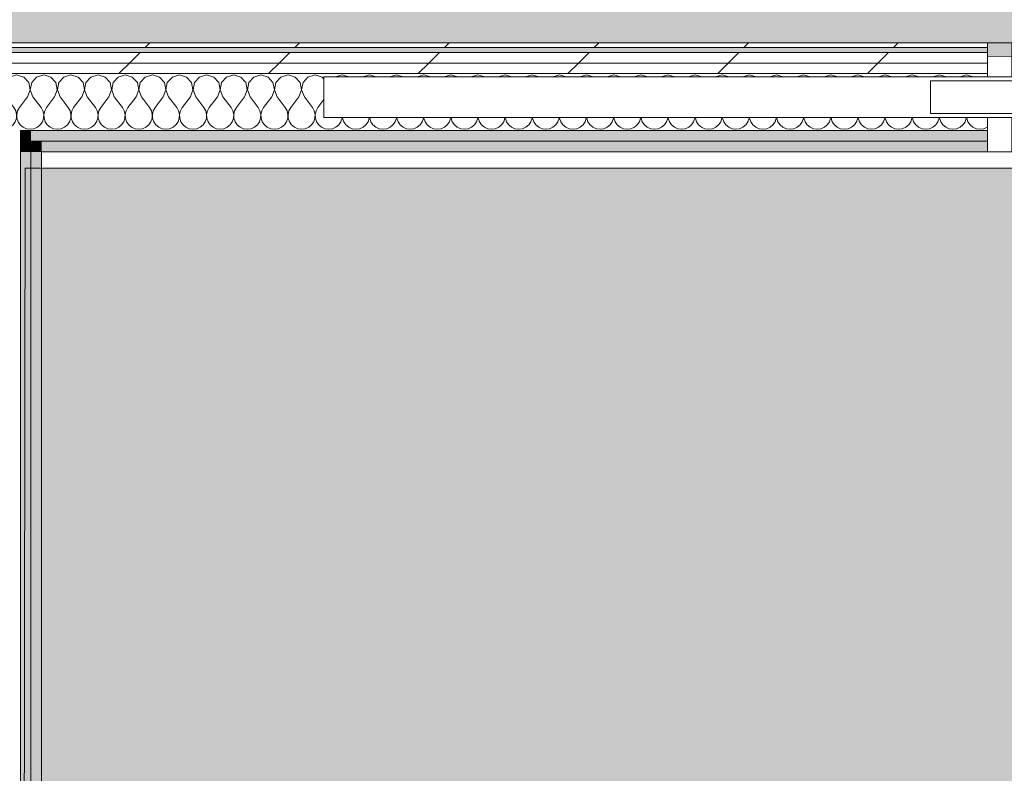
# Model space of a CAD drawing. Header units: millimetres. Extents: x -30280 to 19093, y -19284 to 4746.
# Tile 169 of 256: x -6113 to -4904, y -14572 to -13646. Entities that reach past the tile are written whole.
import ezdxf

# ---------------------------------------------------------------- set-up
doc = ezdxf.new("R2010")
doc.units = ezdxf.units.MM
doc.header["$MEASUREMENT"] = 0
doc.linetypes.add('Wipeout_Contour', pattern=[1000, 0, -1000])
for name, color, linetype in [('Nuevo_07_CR_Cel Ras pladur', 7, 'Continuous'), ('Nuevo_08_E_Envans secs', 7, 'Continuous'), ('Nuevo_Puertas Archicad', 7, 'Continuous')]:
    doc.layers.add(name, color=color, linetype=linetype)
for name, color, linetype, lineweight, true_color in [('Nuevo_07_CR_Cel Ras pladur_Pluma_Nº__102', 7, 'Continuous', 5, 0xcccccc), ('Nuevo_08_E_Envans secs_Pluma_Nº__102', 7, 'Continuous', 5, 0xcccccc), ('Nuevo_08_E_Envans secs_Pluma_Nº__171', 171, 'Continuous', 13, 0xaaaaff), ('Nuevo_08_E_Envans secs_Pluma_Nº__177', 7, 'Continuous', 15, 0xf7e046), ('Nuevo_08_E_Envans secs_Pluma_Nº__79', 7, 'Continuous', 5, 0xaaffd5), ('Nuevo_Puertas Archicad_Pluma_Nº__3', 7, 'Continuous', 5, 0xa4a4a4)]:
    doc.layers.add(name, color=color, linetype=linetype, lineweight=lineweight, true_color=true_color)
doc.layers.add('Nuevo_08_E_Envans secs_Pluma_Nº__1', color=7, linetype='Continuous', lineweight=5)
doc.layers.add('Nuevo_Puertas Archicad_Pluma_Nº__1', color=7, linetype='Continuous', lineweight=5)
pattern_1 = [(45, (0, 0), (-183.8478, 183.8478), [195, -65]), (45, (7e-14, 183.85), (-183.8478, 183.8478), [195, -65])]

# ---------------------------------------------------------------- blocks, each defined once
blk = doc.blocks.new('Forjado_1_1', base_point=(-28050.8, 1700.9))
at = {"layer": 'Nuevo_07_CR_Cel Ras pladur_Pluma_Nº__102', "linetype": 'Continuous', "lineweight": 0, "true_color": 0x333333}
h = blk.add_hatch(color=250, dxfattribs=at)
h.paths.add_polyline_path([(-28050.8, 1700.9), (-1702.1, 1700.9), (-1556.1, 1700.9), (-1556.1, -1704), (-1619.1, -1704), (-1619.1, -6940.7), (-1544.1, -6940.7), (-1544.1, -7505.7), (-1616.3, -7505.7), (-1616, -11924), (-1552.9, -11924), (-1552.9, -12504), (-2036.1, -12504), (-2036.1, -12340.7), (-6985.4, -12340.7), (-6985.4, -12549.3), (-7491.4, -12549.3), (-7491.4, -12393.7), (-10655.9, -12393.7), (-10657.1, -13685.1), (-1603.6, -13694.6), (-1609.2, -16938), (375.9, -16938), (375.9, -16739), (1128.9, -16739), (1128.9, -17067), (2622.9, -17067), (5778.9, -17067), (5778.9, -16739), (6378.9, -16739), (6378.9, -12489), (5778.9, -12489), (5763.9, -12070), (3832.9, -12070), (2768.9, -12070), (2768.9, -12619.1), (2622.9, -12619.1), (2622.9, -12070), (843.9, -12070), (843.9, -12504), (363.9, -12504), (363.9, -11924), (6641.9, -11924), (6627.9, -9204), (6003.9, -9207.4), (6010.9, -7490.7), (5790.9, -7490.7), (5790.9, -6940.7), (6010.9, -6940.7), (6010.9, -1710.7), (5770.9, -1710.7), (5770.9, 3861.7), (-28038.8, 3861.7)])
h.paths.add_polyline_path([(7.4, -9099.1), (-1192.6, -9099.1), (-1192.6, 1700.9), (7.4, 1700.9)], flags=0)
h.paths.add_polyline_path([(-1181.1, -11348.2), (-1181.1, -9848.2), (5718.9, -9848.2), (5718.9, -11348.2)], flags=0)
h.paths.add_polyline_path([(38, -16371.5), (-1162, -16371.5), (-1162, -12771.5), (38, -12771.5)], flags=0)
h.paths.add_polyline_path([(2309.4, -16371.5), (1109.4, -16371.5), (1109.4, -12771.5), (2309.4, -12771.5)], flags=0)
h.paths.add_polyline_path([(2226.8, -8799.1), (2226.8, 1400.9), (3726.8, 1400.9), (3726.8, -8799.1)], flags=0)
h.paths.add_polyline_path([(3832.9, -12471.5), (5032.9, -12471.5), (5032.9, -16671.5), (3832.9, -16671.5)], flags=0)
at = {"layer": 'Nuevo_07_CR_Cel Ras pladur_Pluma_Nº__102', "color": 254, "linetype": 'Continuous', "lineweight": 5, "true_color": 0xcccccc, "flags": 128}
blk.add_lwpolyline([(1128.9, -16739), (375.9, -16739), (375.9, -16938), (-1609.2, -16938), (-1603.6, -13694.6), (-10657.1, -13685.1), (-10655.9, -12393.7), (-7491.4, -12393.7), (-7491.4, -12549.3), (-6985.4, -12549.3), (-6985.4, -12340.7), (-2036.1, -12340.7), (-2036.1, -12504), (-1552.9, -12504), (-1552.9, -11924), (-1616, -11924), (-1616.3, -7505.7)], dxfattribs=at)
blk = doc.blocks.new('Forjado_9_1', base_point=(-6108.3, -15314.2))
at = {"layer": 'Nuevo_07_CR_Cel Ras pladur_Pluma_Nº__102', "linetype": 'Continuous', "lineweight": 0, "true_color": 0x333333}
blk.add_hatch(color=250, dxfattribs=at).paths.add_polyline_path([(-6108.3, -15314.2), (-3936.1, -15314.2), (-3936.1, -13828.6), (-6106.1, -13828.6)])
at = {"layer": 'Nuevo_07_CR_Cel Ras pladur_Pluma_Nº__102', "color": 254, "linetype": 'Continuous', "lineweight": 5, "true_color": 0xcccccc, "flags": 128}
blk.add_lwpolyline([(-6108.3, -15314.2), (-3936.1, -15314.2), (-3936.1, -13828.6), (-6106.1, -13828.6)], close=True, dxfattribs=at)
blk = doc.blocks.new('*X531')
at = {"layer": 'Nuevo_08_E_Envans secs_Pluma_Nº__102', "color": 254, "linetype": 'Continuous', "lineweight": 5, "true_color": 0xcccccc}
for p, q in [((-6083.3, -13714.2), (-6092.1, -13716.7)), ((-6074.6, -13716.7), (-6083.3, -13714.2)), ((-6050, -13714.2), (-6058.8, -13716.7)), ((-6041.2, -13716.7), (-6050, -13714.2)), ((-6016.7, -13714.2), (-6025.4, -13716.7)), ((-6007.9, -13716.7), (-6016.7, -13714.2)), ((-5983.3, -13714.2), (-5992.1, -13716.7)), ((-5974.6, -13716.7), (-5983.3, -13714.2)), ((-5950, -13714.2), (-5958.8, -13716.7)), ((-5941.2, -13716.7), (-5950, -13714.2)), ((-5916.7, -13714.2), (-5925.4, -13716.7)), ((-5907.9, -13716.7), (-5916.7, -13714.2)), ((-5883.3, -13714.2), (-5892.1, -13716.7)), ((-5874.6, -13716.7), (-5883.3, -13714.2)), ((-5850, -13714.2), (-5858.8, -13716.7)), ((-5841.2, -13716.7), (-5850, -13714.2)), ((-5816.7, -13714.2), (-5825.4, -13716.7)), ((-5807.9, -13716.7), (-5816.7, -13714.2)), ((-5783.3, -13714.2), (-5792.1, -13716.7)), ((-5774.6, -13716.7), (-5783.3, -13714.2)), ((-5750, -13714.2), (-5758.8, -13716.7)), ((-5741.2, -13716.7), (-5750, -13714.2)), ((-5716.7, -13714.2), (-5724.9, -13716.6)), ((-5708.5, -13716.6), (-5716.7, -13714.2)), ((-5683.3, -13714.2), (-5691.5, -13716.6)), ((-5675.1, -13716.6), (-5683.3, -13714.2)), ((-5650, -13714.2), (-5658.2, -13716.6)), ((-5641.8, -13716.6), (-5650, -13714.2)), ((-5616.7, -13714.2), (-5624.9, -13716.6)), ((-5608.5, -13716.6), (-5616.7, -13714.2)), ((-5583.3, -13714.2), (-5591.5, -13716.6)), ((-5575.1, -13716.6), (-5583.3, -13714.2)), ((-5550, -13714.2), (-5558.2, -13716.6)), ((-5541.8, -13716.6), (-5550, -13714.2)), ((-5516.7, -13714.2), (-5524.9, -13716.6)), ((-5508.5, -13716.6), (-5516.7, -13714.2)), ((-5483.3, -13714.2), (-5491.5, -13716.6)), ((-5475.1, -13716.6), (-5483.3, -13714.2)), ((-5450, -13714.2), (-5458.2, -13716.6)), ((-5441.8, -13716.6), (-5450, -13714.2)), ((-5416.7, -13714.2), (-5424.9, -13716.6)), ((-5408.5, -13716.6), (-5416.7, -13714.2)), ((-5383.3, -13714.2), (-5391.5, -13716.6)), ((-5375.1, -13716.6), (-5383.3, -13714.2)), ((-5350, -13714.2), (-5358.2, -13716.6)), ((-5341.8, -13716.6), (-5350, -13714.2)), ((-5316.7, -13714.2), (-5324.9, -13716.6)), ((-5308.5, -13716.6), (-5316.7, -13714.2)), ((-5283.3, -13714.2), (-5291.5, -13716.6)), ((-5275.1, -13716.6), (-5283.3, -13714.2)), ((-5250, -13714.2), (-5258.2, -13716.6)), ((-5241.8, -13716.6), (-5250, -13714.2)), ((-5216.7, -13714.2), (-5224.9, -13716.6)), ((-5208.5, -13716.6), (-5216.7, -13714.2)), ((-5183.3, -13714.2), (-5191.5, -13716.6)), ((-5175.1, -13716.6), (-5183.3, -13714.2)), ((-5150, -13714.2), (-5158.2, -13716.6)), ((-5141.8, -13716.6), (-5150, -13714.2)), ((-5116.7, -13714.2), (-5124.9, -13716.6)), ((-5108.5, -13716.6), (-5116.7, -13714.2)), ((-5083.3, -13714.2), (-5091.5, -13716.6)), ((-5075.1, -13716.6), (-5083.3, -13714.2)), ((-5050, -13714.2), (-5058.2, -13716.6)), ((-5041.8, -13716.6), (-5050, -13714.2)), ((-5016.7, -13714.2), (-5024.9, -13716.6)), ((-5008.5, -13716.6), (-5016.7, -13714.2)), ((-4983.3, -13714.2), (-4991.5, -13716.6)), ((-4975.1, -13716.6), (-4983.3, -13714.2)), ((-4950, -13714.2), (-4958.2, -13716.6)), ((-4941.8, -13716.6), (-4950, -13714.2)), ((-6107.9, -13716.7), (-6112.1, -13715.5)), ((-6101.8, -13723.4), (-6107.9, -13716.7)), ((-6100.1, -13732.4), (-6101.8, -13723.4)), ((-6098.2, -13723.4), (-6099.9, -13732.4)), ((-6092.1, -13716.7), (-6098.2, -13723.4)), ((-6068.4, -13723.4), (-6074.6, -13716.7)), ((-6066.7, -13732.4), (-6068.4, -13723.4)), ((-6064.9, -13723.4), (-6066.6, -13732.4)), ((-6058.8, -13716.7), (-6064.9, -13723.4)), ((-6035.1, -13723.4), (-6041.2, -13716.7)), ((-6033.4, -13732.4), (-6035.1, -13723.4)), ((-6031.6, -13723.4), (-6033.3, -13732.4)), ((-6025.4, -13716.7), (-6031.6, -13723.4)), ((-6001.8, -13723.4), (-6007.9, -13716.7)), ((-6000.1, -13732.4), (-6001.8, -13723.4)), ((-5998.2, -13723.4), (-5999.9, -13732.4)), ((-5992.1, -13716.7), (-5998.2, -13723.4)), ((-5968.4, -13723.4), (-5974.6, -13716.7)), ((-5966.7, -13732.4), (-5968.4, -13723.4)), ((-5964.9, -13723.4), (-5966.6, -13732.4)), ((-5958.8, -13716.7), (-5964.9, -13723.4)), ((-5935.1, -13723.4), (-5941.2, -13716.7)), ((-5933.4, -13732.4), (-5935.1, -13723.4)), ((-5931.6, -13723.4), (-5933.3, -13732.4)), ((-5925.4, -13716.7), (-5931.6, -13723.4)), ((-5901.8, -13723.4), (-5907.9, -13716.7)), ((-5900.1, -13732.4), (-5901.8, -13723.4)), ((-5898.2, -13723.4), (-5899.9, -13732.4)), ((-5892.1, -13716.7), (-5898.2, -13723.4)), ((-5868.4, -13723.4), (-5874.6, -13716.7)), ((-5866.7, -13732.4), (-5868.4, -13723.4)), ((-5864.9, -13723.4), (-5866.6, -13732.4)), ((-5858.8, -13716.7), (-5864.9, -13723.4)), ((-5835.1, -13723.4), (-5841.2, -13716.7)), ((-5833.4, -13732.4), (-5835.1, -13723.4)), ((-5831.6, -13723.4), (-5833.3, -13732.4)), ((-5825.4, -13716.7), (-5831.6, -13723.4)), ((-5801.8, -13723.4), (-5807.9, -13716.7)), ((-5800.1, -13732.4), (-5801.8, -13723.4)), ((-5798.2, -13723.4), (-5799.9, -13732.4)), ((-5792.1, -13716.7), (-5798.2, -13723.4)), ((-5768.4, -13723.4), (-5774.6, -13716.7)), ((-5766.7, -13732.4), (-5768.4, -13723.4)), ((-5764.9, -13723.4), (-5766.6, -13732.4)), ((-5758.8, -13716.7), (-5764.9, -13723.4)), ((-5739.3, -13718.8), (-5741.2, -13716.7)), ((-4924.3, -13716.4), (-4924.9, -13716.6)), ((-6103.3, -13740.9), (-6100.1, -13732.4)), ((-6099.9, -13732.4), (-6096.7, -13740.9)), ((-6070, -13740.9), (-6066.7, -13732.4)), ((-6066.6, -13732.4), (-6063.3, -13740.9)), ((-6036.7, -13740.9), (-6033.4, -13732.4)), ((-6033.3, -13732.4), (-6030, -13740.9)), ((-6003.3, -13740.9), (-6000.1, -13732.4)), ((-5999.9, -13732.4), (-5996.7, -13740.9)), ((-5970, -13740.9), (-5966.7, -13732.4)), ((-5966.6, -13732.4), (-5963.3, -13740.9)), ((-5936.7, -13740.9), (-5933.4, -13732.4)), ((-5933.3, -13732.4), (-5930, -13740.9)), ((-5903.3, -13740.9), (-5900.1, -13732.4)), ((-5899.9, -13732.4), (-5896.7, -13740.9)), ((-5870, -13740.9), (-5866.7, -13732.4)), ((-5866.6, -13732.4), (-5863.3, -13740.9)), ((-5836.7, -13740.9), (-5833.4, -13732.4)), ((-5833.3, -13732.4), (-5830, -13740.9)), ((-5803.3, -13740.9), (-5800.1, -13732.4)), ((-5799.9, -13732.4), (-5796.7, -13740.9)), ((-5770, -13740.9), (-5766.7, -13732.4)), ((-5766.6, -13732.4), (-5763.3, -13740.9)), ((-6103.3, -13740.9), (-6112.1, -13752.6)), ((-6096.7, -13740.9), (-6086.7, -13754.2)), ((-6070, -13740.9), (-6080, -13754.2)), ((-6063.3, -13740.9), (-6053.3, -13754.2)), ((-6036.7, -13740.9), (-6046.7, -13754.2)), ((-6030, -13740.9), (-6020, -13754.2)), ((-6003.3, -13740.9), (-6013.3, -13754.2)), ((-5996.7, -13740.9), (-5986.7, -13754.2)), ((-5970, -13740.9), (-5980, -13754.2)), ((-5963.3, -13740.9), (-5953.3, -13754.2)), ((-5936.7, -13740.9), (-5946.7, -13754.2)), ((-5930, -13740.9), (-5920, -13754.2)), ((-5903.3, -13740.9), (-5913.3, -13754.2)), ((-5896.7, -13740.9), (-5886.7, -13754.2)), ((-5870, -13740.9), (-5880, -13754.2)), ((-5863.3, -13740.9), (-5853.3, -13754.2)), ((-5836.7, -13740.9), (-5846.7, -13754.2)), ((-5830, -13740.9), (-5820, -13754.2)), ((-5803.3, -13740.9), (-5813.3, -13754.2)), ((-5796.7, -13740.9), (-5786.7, -13754.2)), ((-5770, -13740.9), (-5780, -13754.2)), ((-5763.3, -13740.9), (-5753.3, -13754.2)), ((-5739.3, -13744.5), (-5746.7, -13754.2)), ((-6084.4, -13758.3), (-6086.7, -13754.2)), ((-6083.4, -13762.7), (-6084.4, -13758.3)), ((-6082.2, -13758.3), (-6083.3, -13762.7)), ((-6080, -13754.2), (-6082.2, -13758.3)), ((-6051.1, -13758.3), (-6053.3, -13754.2)), ((-6050.1, -13762.7), (-6051.1, -13758.3)), ((-6048.9, -13758.3), (-6049.9, -13762.7)), ((-6046.7, -13754.2), (-6048.9, -13758.3)), ((-6017.8, -13758.3), (-6020, -13754.2)), ((-6016.7, -13762.7), (-6017.8, -13758.3)), ((-6015.6, -13758.3), (-6016.6, -13762.7)), ((-6013.3, -13754.2), (-6015.6, -13758.3)), ((-5984.4, -13758.3), (-5986.7, -13754.2)), ((-5983.4, -13762.7), (-5984.4, -13758.3)), ((-5982.2, -13758.3), (-5983.3, -13762.7)), ((-5980, -13754.2), (-5982.2, -13758.3)), ((-5951.1, -13758.3), (-5953.3, -13754.2)), ((-5950.1, -13762.7), (-5951.1, -13758.3)), ((-5948.9, -13758.3), (-5949.9, -13762.7)), ((-5946.7, -13754.2), (-5948.9, -13758.3)), ((-5917.8, -13758.3), (-5920, -13754.2)), ((-5916.7, -13762.7), (-5917.8, -13758.3)), ((-5915.6, -13758.3), (-5916.6, -13762.7)), ((-5913.3, -13754.2), (-5915.6, -13758.3)), ((-5884.4, -13758.3), (-5886.7, -13754.2)), ((-5883.4, -13762.7), (-5884.4, -13758.3)), ((-5882.2, -13758.3), (-5883.3, -13762.7)), ((-5880, -13754.2), (-5882.2, -13758.3)), ((-5851.1, -13758.3), (-5853.3, -13754.2)), ((-5850.1, -13762.7), (-5851.1, -13758.3)), ((-5848.9, -13758.3), (-5849.9, -13762.7)), ((-5846.7, -13754.2), (-5848.9, -13758.3)), ((-5817.8, -13758.3), (-5820, -13754.2)), ((-5816.7, -13762.7), (-5817.8, -13758.3)), ((-5815.6, -13758.3), (-5816.6, -13762.7)), ((-5813.3, -13754.2), (-5815.6, -13758.3)), ((-5784.4, -13758.3), (-5786.7, -13754.2)), ((-5783.4, -13762.7), (-5784.4, -13758.3)), ((-5782.2, -13758.3), (-5783.3, -13762.7)), ((-5780, -13754.2), (-5782.2, -13758.3)), ((-5751.1, -13758.3), (-5753.3, -13754.2)), ((-5750.1, -13762.7), (-5751.1, -13758.3)), ((-5748.9, -13758.3), (-5749.9, -13762.7)), ((-5746.7, -13754.2), (-5748.9, -13758.3)), ((-6087.7, -13775.5), (-6085.1, -13771.7)), ((-6085.1, -13771.7), (-6083.6, -13767.3)), ((-6083.6, -13767.3), (-6083.4, -13762.7)), ((-6083.3, -13762.7), (-6083, -13767.3)), ((-6083, -13767.3), (-6081.6, -13771.7)), ((-6081.6, -13771.7), (-6079, -13775.5)), ((-6054.4, -13775.5), (-6051.8, -13771.7)), ((-6051.8, -13771.7), (-6050.3, -13767.3)), ((-6050.3, -13767.3), (-6050.1, -13762.7)), ((-6049.9, -13762.7), (-6049.7, -13767.3)), ((-6049.7, -13767.3), (-6048.2, -13771.7)), ((-6048.2, -13771.7), (-6045.6, -13775.5)), ((-6021, -13775.5), (-6018.4, -13771.7)), ((-6018.4, -13771.7), (-6017, -13767.3)), ((-6017, -13767.3), (-6016.7, -13762.7)), ((-6016.6, -13762.7), (-6016.4, -13767.3)), ((-6016.4, -13767.3), (-6014.9, -13771.7)), ((-6014.9, -13771.7), (-6012.3, -13775.5)), ((-5987.7, -13775.5), (-5985.1, -13771.7)), ((-5985.1, -13771.7), (-5983.6, -13767.3)), ((-5983.6, -13767.3), (-5983.4, -13762.7)), ((-5983.3, -13762.7), (-5983, -13767.3)), ((-5983, -13767.3), (-5981.6, -13771.7)), ((-5981.6, -13771.7), (-5979, -13775.5)), ((-5954.4, -13775.5), (-5951.8, -13771.7)), ((-5951.8, -13771.7), (-5950.3, -13767.3)), ((-5950.3, -13767.3), (-5950.1, -13762.7)), ((-5949.9, -13762.7), (-5949.7, -13767.3)), ((-5949.7, -13767.3), (-5948.2, -13771.7)), ((-5948.2, -13771.7), (-5945.6, -13775.5)), ((-5921, -13775.5), (-5918.4, -13771.7)), ((-5918.4, -13771.7), (-5917, -13767.3)), ((-5917, -13767.3), (-5916.7, -13762.7)), ((-5916.6, -13762.7), (-5916.4, -13767.3)), ((-5916.4, -13767.3), (-5914.9, -13771.7)), ((-5914.9, -13771.7), (-5912.3, -13775.5)), ((-5887.7, -13775.5), (-5885.1, -13771.7)), ((-5885.1, -13771.7), (-5883.6, -13767.3)), ((-5883.6, -13767.3), (-5883.4, -13762.7)), ((-5883.3, -13762.7), (-5883, -13767.3)), ((-5883, -13767.3), (-5881.6, -13771.7)), ((-5881.6, -13771.7), (-5879, -13775.5)), ((-5854.4, -13775.5), (-5851.8, -13771.7)), ((-5851.8, -13771.7), (-5850.3, -13767.3)), ((-5850.3, -13767.3), (-5850.1, -13762.7)), ((-5849.9, -13762.7), (-5849.7, -13767.3)), ((-5849.7, -13767.3), (-5848.2, -13771.7)), ((-5848.2, -13771.7), (-5845.6, -13775.5)), ((-5821, -13775.5), (-5818.4, -13771.7)), ((-5818.4, -13771.7), (-5817, -13767.3)), ((-5817, -13767.3), (-5816.7, -13762.7)), ((-5816.6, -13762.7), (-5816.4, -13767.3)), ((-5816.4, -13767.3), (-5814.9, -13771.7)), ((-5814.9, -13771.7), (-5812.3, -13775.5)), ((-5787.7, -13775.5), (-5785.1, -13771.7)), ((-5785.1, -13771.7), (-5783.6, -13767.3)), ((-5783.6, -13767.3), (-5783.4, -13762.7)), ((-5783.3, -13762.7), (-5783, -13767.3)), ((-5783, -13767.3), (-5781.6, -13771.7)), ((-5781.6, -13771.7), (-5779, -13775.5)), ((-5754.4, -13775.5), (-5751.8, -13771.7)), ((-5751.8, -13771.7), (-5750.3, -13767.3)), ((-5750.3, -13767.3), (-5750.1, -13762.7)), ((-5749.9, -13762.7), (-5749.7, -13767.3)), ((-5749.7, -13767.3), (-5748.2, -13771.7)), ((-5748.2, -13771.7), (-5745.6, -13775.5)), ((-5721, -13775.5), (-5718.4, -13771.7)), ((-5718.4, -13771.7), (-5717, -13767.3)), ((-5717, -13767.3), (-5716.9, -13766.6)), ((-5716.4, -13766.6), (-5716.4, -13767.3)), ((-5716.4, -13767.3), (-5714.9, -13771.7)), ((-5714.9, -13771.7), (-5712.3, -13775.5)), ((-5687.7, -13775.5), (-5685.1, -13771.7)), ((-5685.1, -13771.7), (-5683.6, -13767.3)), ((-5683.6, -13767.3), (-5683.6, -13766.6)), ((-5683.1, -13766.6), (-5683, -13767.3)), ((-5683, -13767.3), (-5681.6, -13771.7)), ((-5681.6, -13771.7), (-5679, -13775.5)), ((-5654.4, -13775.5), (-5651.8, -13771.7)), ((-5651.8, -13771.7), (-5650.3, -13767.3)), ((-5650.3, -13767.3), (-5650.3, -13766.6)), ((-5649.7, -13766.6), (-5649.7, -13767.3)), ((-5649.7, -13767.3), (-5648.2, -13771.7)), ((-5648.2, -13771.7), (-5645.6, -13775.5)), ((-5621, -13775.5), (-5618.4, -13771.7)), ((-5618.4, -13771.7), (-5617, -13767.3)), ((-5617, -13767.3), (-5616.9, -13766.6)), ((-5616.4, -13766.6), (-5616.4, -13767.3)), ((-5616.4, -13767.3), (-5614.9, -13771.7)), ((-5614.9, -13771.7), (-5612.3, -13775.5)), ((-5587.7, -13775.5), (-5585.1, -13771.7)), ((-5585.1, -13771.7), (-5583.6, -13767.3)), ((-5583.6, -13767.3), (-5583.6, -13766.6)), ((-5583.1, -13766.6), (-5583, -13767.3)), ((-5583, -13767.3), (-5581.6, -13771.7)), ((-5581.6, -13771.7), (-5579, -13775.5)), ((-5554.4, -13775.5), (-5551.8, -13771.7)), ((-5551.8, -13771.7), (-5550.3, -13767.3)), ((-5550.3, -13767.3), (-5550.3, -13766.6)), ((-5549.7, -13766.6), (-5549.7, -13767.3)), ((-5549.7, -13767.3), (-5548.2, -13771.7)), ((-5548.2, -13771.7), (-5545.6, -13775.5)), ((-5521, -13775.5), (-5518.4, -13771.7)), ((-5518.4, -13771.7), (-5517, -13767.3)), ((-5517, -13767.3), (-5516.9, -13766.6)), ((-5516.4, -13766.6), (-5516.4, -13767.3)), ((-5516.4, -13767.3), (-5514.9, -13771.7)), ((-5514.9, -13771.7), (-5512.3, -13775.5)), ((-5487.7, -13775.5), (-5485.1, -13771.7)), ((-5485.1, -13771.7), (-5483.6, -13767.3)), ((-5483.6, -13767.3), (-5483.6, -13766.6)), ((-5483.1, -13766.6), (-5483, -13767.3)), ((-5483, -13767.3), (-5481.6, -13771.7)), ((-5481.6, -13771.7), (-5479, -13775.5)), ((-5454.4, -13775.5), (-5451.8, -13771.7)), ((-5451.8, -13771.7), (-5450.3, -13767.3)), ((-5450.3, -13767.3), (-5450.3, -13766.6)), ((-5449.7, -13766.6), (-5449.7, -13767.3)), ((-5449.7, -13767.3), (-5448.2, -13771.7)), ((-5448.2, -13771.7), (-5445.6, -13775.5)), ((-5421, -13775.5), (-5418.4, -13771.7)), ((-5418.4, -13771.7), (-5417, -13767.3)), ((-5417, -13767.3), (-5416.9, -13766.6)), ((-5416.4, -13766.6), (-5416.4, -13767.3)), ((-5416.4, -13767.3), (-5414.9, -13771.7)), ((-5414.9, -13771.7), (-5412.3, -13775.5)), ((-5387.7, -13775.5), (-5385.1, -13771.7)), ((-5385.1, -13771.7), (-5383.6, -13767.3)), ((-5383.6, -13767.3), (-5383.6, -13766.6)), ((-5383.1, -13766.6), (-5383, -13767.3)), ((-5383, -13767.3), (-5381.6, -13771.7)), ((-5381.6, -13771.7), (-5379, -13775.5)), ((-5354.4, -13775.5), (-5351.8, -13771.7)), ((-5351.8, -13771.7), (-5350.3, -13767.3)), ((-5350.3, -13767.3), (-5350.3, -13766.6)), ((-5349.7, -13766.6), (-5349.7, -13767.3)), ((-5349.7, -13767.3), (-5348.2, -13771.7)), ((-5348.2, -13771.7), (-5345.6, -13775.5)), ((-5321, -13775.5), (-5318.4, -13771.7)), ((-5318.4, -13771.7), (-5317, -13767.3)), ((-5317, -13767.3), (-5316.9, -13766.6)), ((-5316.4, -13766.6), (-5316.4, -13767.3)), ((-5316.4, -13767.3), (-5314.9, -13771.7)), ((-5314.9, -13771.7), (-5312.3, -13775.5)), ((-5287.7, -13775.5), (-5285.1, -13771.7)), ((-5285.1, -13771.7), (-5283.6, -13767.3)), ((-5283.6, -13767.3), (-5283.6, -13766.6)), ((-5283.1, -13766.6), (-5283, -13767.3)), ((-5283, -13767.3), (-5281.6, -13771.7)), ((-5281.6, -13771.7), (-5279, -13775.5)), ((-5254.4, -13775.5), (-5251.8, -13771.7)), ((-5251.8, -13771.7), (-5250.3, -13767.3)), ((-5250.3, -13767.3), (-5250.3, -13766.6)), ((-5249.7, -13766.6), (-5249.7, -13767.3)), ((-5249.7, -13767.3), (-5248.2, -13771.7)), ((-5248.2, -13771.7), (-5245.6, -13775.5)), ((-5221, -13775.5), (-5218.4, -13771.7)), ((-5218.4, -13771.7), (-5217, -13767.3)), ((-5217, -13767.3), (-5216.9, -13766.6)), ((-5216.4, -13766.6), (-5216.4, -13767.3)), ((-5216.4, -13767.3), (-5214.9, -13771.7)), ((-5214.9, -13771.7), (-5212.3, -13775.5)), ((-5187.7, -13775.5), (-5185.1, -13771.7)), ((-5185.1, -13771.7), (-5183.6, -13767.3)), ((-5183.6, -13767.3), (-5183.6, -13766.6)), ((-5183.1, -13766.6), (-5183, -13767.3)), ((-5183, -13767.3), (-5181.6, -13771.7)), ((-5181.6, -13771.7), (-5179, -13775.5)), ((-5154.4, -13775.5), (-5151.8, -13771.7)), ((-5151.8, -13771.7), (-5150.3, -13767.3)), ((-5150.3, -13767.3), (-5150.3, -13766.6)), ((-5149.7, -13766.6), (-5149.7, -13767.3)), ((-5149.7, -13767.3), (-5148.2, -13771.7)), ((-5148.2, -13771.7), (-5145.6, -13775.5)), ((-5121, -13775.5), (-5118.4, -13771.7)), ((-5118.4, -13771.7), (-5117, -13767.3)), ((-5117, -13767.3), (-5116.9, -13766.6)), ((-5116.4, -13766.6), (-5116.4, -13767.3)), ((-5116.4, -13767.3), (-5114.9, -13771.7)), ((-5114.9, -13771.7), (-5112.3, -13775.5)), ((-5087.7, -13775.5), (-5085.1, -13771.7)), ((-5085.1, -13771.7), (-5083.6, -13767.3)), ((-5083.6, -13767.3), (-5083.6, -13766.6)), ((-5083.1, -13766.6), (-5083, -13767.3)), ((-5083, -13767.3), (-5081.6, -13771.7)), ((-5081.6, -13771.7), (-5079, -13775.5)), ((-5054.4, -13775.5), (-5051.8, -13771.7)), ((-5051.8, -13771.7), (-5050.3, -13767.3)), ((-5050.3, -13767.3), (-5050.3, -13766.6)), ((-5049.7, -13766.6), (-5049.7, -13767.3)), ((-5049.7, -13767.3), (-5048.2, -13771.7)), ((-5048.2, -13771.7), (-5045.6, -13775.5)), ((-5021, -13775.5), (-5018.4, -13771.7)), ((-5018.4, -13771.7), (-5017, -13767.3)), ((-5017, -13767.3), (-5016.9, -13766.6)), ((-5016.4, -13766.6), (-5016.4, -13767.3)), ((-5016.4, -13767.3), (-5014.9, -13771.7)), ((-5014.9, -13771.7), (-5012.3, -13775.5)), ((-4987.7, -13775.5), (-4985.1, -13771.7)), ((-4985.1, -13771.7), (-4983.6, -13767.3)), ((-4983.6, -13767.3), (-4983.6, -13766.6)), ((-4983.1, -13766.6), (-4983, -13767.3)), ((-4983, -13767.3), (-4981.6, -13771.7)), ((-4981.6, -13771.7), (-4979, -13775.5)), ((-4954.4, -13775.5), (-4951.8, -13771.7)), ((-4951.8, -13771.7), (-4950.3, -13767.3)), ((-4950.3, -13767.3), (-4950.3, -13766.6)), ((-4949.7, -13766.6), (-4949.7, -13767.3)), ((-4949.7, -13767.3), (-4948.2, -13771.7)), ((-4948.2, -13771.7), (-4945.6, -13775.5)), ((-6112.1, -13775.7), (-6108.8, -13778.4)), ((-6108.8, -13778.4), (-6104.6, -13780.3)), ((-6104.6, -13780.3), (-6100, -13780.9)), ((-6100, -13780.9), (-6095.4, -13780.3)), ((-6095.4, -13780.3), (-6091.2, -13778.4)), ((-6091.2, -13778.4), (-6087.7, -13775.5)), ((-6079, -13775.5), (-6075.4, -13778.4)), ((-6075.4, -13778.4), (-6071.2, -13780.3)), ((-6071.2, -13780.3), (-6066.7, -13780.9)), ((-6066.7, -13780.9), (-6062.1, -13780.3)), ((-6062.1, -13780.3), (-6057.9, -13778.4)), ((-6057.9, -13778.4), (-6054.4, -13775.5)), ((-6045.6, -13775.5), (-6042.1, -13778.4)), ((-6042.1, -13778.4), (-6037.9, -13780.3)), ((-6037.9, -13780.3), (-6033.3, -13780.9)), ((-6033.3, -13780.9), (-6028.8, -13780.3)), ((-6028.8, -13780.3), (-6024.6, -13778.4)), ((-6024.6, -13778.4), (-6021, -13775.5)), ((-6012.3, -13775.5), (-6008.8, -13778.4)), ((-6008.8, -13778.4), (-6004.6, -13780.3)), ((-6004.6, -13780.3), (-6000, -13780.9)), ((-6000, -13780.9), (-5995.4, -13780.3)), ((-5995.4, -13780.3), (-5991.2, -13778.4)), ((-5991.2, -13778.4), (-5987.7, -13775.5)), ((-5979, -13775.5), (-5975.4, -13778.4)), ((-5975.4, -13778.4), (-5971.2, -13780.3)), ((-5971.2, -13780.3), (-5966.7, -13780.9)), ((-5966.7, -13780.9), (-5962.1, -13780.3)), ((-5962.1, -13780.3), (-5957.9, -13778.4)), ((-5957.9, -13778.4), (-5954.4, -13775.5)), ((-5945.6, -13775.5), (-5942.1, -13778.4)), ((-5942.1, -13778.4), (-5937.9, -13780.3)), ((-5937.9, -13780.3), (-5933.3, -13780.9)), ((-5933.3, -13780.9), (-5928.8, -13780.3)), ((-5928.8, -13780.3), (-5924.6, -13778.4)), ((-5924.6, -13778.4), (-5921, -13775.5)), ((-5912.3, -13775.5), (-5908.8, -13778.4)), ((-5908.8, -13778.4), (-5904.6, -13780.3)), ((-5904.6, -13780.3), (-5900, -13780.9)), ((-5900, -13780.9), (-5895.4, -13780.3)), ((-5895.4, -13780.3), (-5891.2, -13778.4)), ((-5891.2, -13778.4), (-5887.7, -13775.5)), ((-5879, -13775.5), (-5875.4, -13778.4)), ((-5875.4, -13778.4), (-5871.2, -13780.3)), ((-5871.2, -13780.3), (-5866.7, -13780.9)), ((-5866.7, -13780.9), (-5862.1, -13780.3)), ((-5862.1, -13780.3), (-5857.9, -13778.4)), ((-5857.9, -13778.4), (-5854.4, -13775.5)), ((-5845.6, -13775.5), (-5842.1, -13778.4)), ((-5842.1, -13778.4), (-5837.9, -13780.3)), ((-5837.9, -13780.3), (-5833.3, -13780.9)), ((-5833.3, -13780.9), (-5828.8, -13780.3)), ((-5828.8, -13780.3), (-5824.6, -13778.4)), ((-5824.6, -13778.4), (-5821, -13775.5)), ((-5812.3, -13775.5), (-5808.8, -13778.4)), ((-5808.8, -13778.4), (-5804.6, -13780.3)), ((-5804.6, -13780.3), (-5800, -13780.9)), ((-5800, -13780.9), (-5795.4, -13780.3)), ((-5795.4, -13780.3), (-5791.2, -13778.4)), ((-5791.2, -13778.4), (-5787.7, -13775.5)), ((-5779, -13775.5), (-5775.4, -13778.4)), ((-5775.4, -13778.4), (-5771.2, -13780.3)), ((-5771.2, -13780.3), (-5766.7, -13780.9)), ((-5766.7, -13780.9), (-5762.1, -13780.3)), ((-5762.1, -13780.3), (-5757.9, -13778.4)), ((-5757.9, -13778.4), (-5754.4, -13775.5)), ((-5745.6, -13775.5), (-5742.1, -13778.4)), ((-5742.1, -13778.4), (-5737.9, -13780.3)), ((-5737.9, -13780.3), (-5733.3, -13780.9)), ((-5733.3, -13780.9), (-5728.8, -13780.3)), ((-5728.8, -13780.3), (-5724.6, -13778.4)), ((-5724.6, -13778.4), (-5721, -13775.5)), ((-5712.3, -13775.5), (-5708.8, -13778.4)), ((-5708.8, -13778.4), (-5704.6, -13780.3)), ((-5704.6, -13780.3), (-5700, -13780.9)), ((-5700, -13780.9), (-5695.4, -13780.3)), ((-5695.4, -13780.3), (-5691.2, -13778.4)), ((-5691.2, -13778.4), (-5687.7, -13775.5)), ((-5679, -13775.5), (-5675.4, -13778.4)), ((-5675.4, -13778.4), (-5671.2, -13780.3)), ((-5671.2, -13780.3), (-5666.7, -13780.9)), ((-5666.7, -13780.9), (-5662.1, -13780.3)), ((-5662.1, -13780.3), (-5657.9, -13778.4)), ((-5657.9, -13778.4), (-5654.4, -13775.5)), ((-5645.6, -13775.5), (-5642.1, -13778.4)), ((-5642.1, -13778.4), (-5637.9, -13780.3)), ((-5637.9, -13780.3), (-5633.3, -13780.9)), ((-5633.3, -13780.9), (-5628.8, -13780.3)), ((-5628.8, -13780.3), (-5624.6, -13778.4)), ((-5624.6, -13778.4), (-5621, -13775.5)), ((-5612.3, -13775.5), (-5608.8, -13778.4)), ((-5608.8, -13778.4), (-5604.6, -13780.3)), ((-5604.6, -13780.3), (-5600, -13780.9)), ((-5600, -13780.9), (-5595.4, -13780.3)), ((-5595.4, -13780.3), (-5591.2, -13778.4)), ((-5591.2, -13778.4), (-5587.7, -13775.5)), ((-5579, -13775.5), (-5575.4, -13778.4)), ((-5575.4, -13778.4), (-5571.2, -13780.3)), ((-5571.2, -13780.3), (-5566.7, -13780.9)), ((-5566.7, -13780.9), (-5562.1, -13780.3)), ((-5562.1, -13780.3), (-5557.9, -13778.4)), ((-5557.9, -13778.4), (-5554.4, -13775.5)), ((-5545.6, -13775.5), (-5542.1, -13778.4)), ((-5542.1, -13778.4), (-5537.9, -13780.3)), ((-5537.9, -13780.3), (-5533.3, -13780.9)), ((-5533.3, -13780.9), (-5528.8, -13780.3)), ((-5528.8, -13780.3), (-5524.6, -13778.4)), ((-5524.6, -13778.4), (-5521, -13775.5)), ((-5512.3, -13775.5), (-5508.8, -13778.4)), ((-5508.8, -13778.4), (-5504.6, -13780.3)), ((-5504.6, -13780.3), (-5500, -13780.9)), ((-5500, -13780.9), (-5495.4, -13780.3)), ((-5495.4, -13780.3), (-5491.2, -13778.4)), ((-5491.2, -13778.4), (-5487.7, -13775.5)), ((-5479, -13775.5), (-5475.4, -13778.4)), ((-5475.4, -13778.4), (-5471.2, -13780.3)), ((-5471.2, -13780.3), (-5466.7, -13780.9)), ((-5466.7, -13780.9), (-5462.1, -13780.3)), ((-5462.1, -13780.3), (-5457.9, -13778.4)), ((-5457.9, -13778.4), (-5454.4, -13775.5)), ((-5445.6, -13775.5), (-5442.1, -13778.4)), ((-5442.1, -13778.4), (-5437.9, -13780.3)), ((-5437.9, -13780.3), (-5433.3, -13780.9)), ((-5433.3, -13780.9), (-5428.8, -13780.3)), ((-5428.8, -13780.3), (-5424.6, -13778.4)), ((-5424.6, -13778.4), (-5421, -13775.5)), ((-5412.3, -13775.5), (-5408.8, -13778.4)), ((-5408.8, -13778.4), (-5404.6, -13780.3)), ((-5404.6, -13780.3), (-5400, -13780.9)), ((-5400, -13780.9), (-5395.4, -13780.3)), ((-5395.4, -13780.3), (-5391.2, -13778.4)), ((-5391.2, -13778.4), (-5387.7, -13775.5)), ((-5379, -13775.5), (-5375.4, -13778.4)), ((-5375.4, -13778.4), (-5371.2, -13780.3)), ((-5371.2, -13780.3), (-5366.7, -13780.9)), ((-5366.7, -13780.9), (-5362.1, -13780.3)), ((-5362.1, -13780.3), (-5357.9, -13778.4)), ((-5357.9, -13778.4), (-5354.4, -13775.5)), ((-5345.6, -13775.5), (-5342.1, -13778.4)), ((-5342.1, -13778.4), (-5337.9, -13780.3)), ((-5337.9, -13780.3), (-5333.3, -13780.9)), ((-5333.3, -13780.9), (-5328.8, -13780.3)), ((-5328.8, -13780.3), (-5324.6, -13778.4)), ((-5324.6, -13778.4), (-5321, -13775.5)), ((-5312.3, -13775.5), (-5308.8, -13778.4)), ((-5308.8, -13778.4), (-5304.6, -13780.3)), ((-5304.6, -13780.3), (-5300, -13780.9)), ((-5300, -13780.9), (-5295.4, -13780.3)), ((-5295.4, -13780.3), (-5291.2, -13778.4)), ((-5291.2, -13778.4), (-5287.7, -13775.5)), ((-5279, -13775.5), (-5275.4, -13778.4)), ((-5275.4, -13778.4), (-5271.2, -13780.3)), ((-5271.2, -13780.3), (-5266.7, -13780.9)), ((-5266.7, -13780.9), (-5262.1, -13780.3)), ((-5262.1, -13780.3), (-5257.9, -13778.4)), ((-5257.9, -13778.4), (-5254.4, -13775.5)), ((-5245.6, -13775.5), (-5242.1, -13778.4)), ((-5242.1, -13778.4), (-5237.9, -13780.3)), ((-5237.9, -13780.3), (-5233.3, -13780.9)), ((-5233.3, -13780.9), (-5228.8, -13780.3)), ((-5228.8, -13780.3), (-5224.6, -13778.4)), ((-5224.6, -13778.4), (-5221, -13775.5)), ((-5212.3, -13775.5), (-5208.8, -13778.4)), ((-5208.8, -13778.4), (-5204.6, -13780.3)), ((-5204.6, -13780.3), (-5200, -13780.9)), ((-5200, -13780.9), (-5195.4, -13780.3)), ((-5195.4, -13780.3), (-5191.2, -13778.4)), ((-5191.2, -13778.4), (-5187.7, -13775.5)), ((-5179, -13775.5), (-5175.4, -13778.4)), ((-5175.4, -13778.4), (-5171.2, -13780.3)), ((-5171.2, -13780.3), (-5166.7, -13780.9)), ((-5166.7, -13780.9), (-5162.1, -13780.3)), ((-5162.1, -13780.3), (-5157.9, -13778.4)), ((-5157.9, -13778.4), (-5154.4, -13775.5)), ((-5145.6, -13775.5), (-5142.1, -13778.4)), ((-5142.1, -13778.4), (-5137.9, -13780.3)), ((-5137.9, -13780.3), (-5133.3, -13780.9)), ((-5133.3, -13780.9), (-5128.8, -13780.3)), ((-5128.8, -13780.3), (-5124.6, -13778.4)), ((-5124.6, -13778.4), (-5121, -13775.5)), ((-5112.3, -13775.5), (-5108.8, -13778.4)), ((-5108.8, -13778.4), (-5104.6, -13780.3)), ((-5104.6, -13780.3), (-5100, -13780.9)), ((-5100, -13780.9), (-5095.4, -13780.3)), ((-5095.4, -13780.3), (-5091.2, -13778.4)), ((-5091.2, -13778.4), (-5087.7, -13775.5)), ((-5079, -13775.5), (-5075.4, -13778.4)), ((-5075.4, -13778.4), (-5071.2, -13780.3)), ((-5071.2, -13780.3), (-5066.7, -13780.9)), ((-5066.7, -13780.9), (-5062.1, -13780.3)), ((-5062.1, -13780.3), (-5057.9, -13778.4)), ((-5057.9, -13778.4), (-5054.4, -13775.5)), ((-5045.6, -13775.5), (-5042.1, -13778.4)), ((-5042.1, -13778.4), (-5037.9, -13780.3)), ((-5037.9, -13780.3), (-5033.3, -13780.9)), ((-5033.3, -13780.9), (-5028.8, -13780.3)), ((-5028.8, -13780.3), (-5024.6, -13778.4)), ((-5024.6, -13778.4), (-5021, -13775.5)), ((-5012.3, -13775.5), (-5008.8, -13778.4)), ((-5008.8, -13778.4), (-5004.6, -13780.3)), ((-5004.6, -13780.3), (-5000, -13780.9)), ((-5000, -13780.9), (-4995.4, -13780.3)), ((-4995.4, -13780.3), (-4991.2, -13778.4)), ((-4991.2, -13778.4), (-4987.7, -13775.5)), ((-4979, -13775.5), (-4975.4, -13778.4)), ((-4975.4, -13778.4), (-4971.2, -13780.3)), ((-4971.2, -13780.3), (-4966.7, -13780.9)), ((-4966.7, -13780.9), (-4962.1, -13780.3)), ((-4962.1, -13780.3), (-4957.9, -13778.4)), ((-4957.9, -13778.4), (-4954.4, -13775.5)), ((-4945.6, -13775.5), (-4942.1, -13778.4)), ((-4942.1, -13778.4), (-4937.9, -13780.3)), ((-4937.9, -13780.3), (-4933.3, -13780.9)), ((-4933.3, -13780.9), (-4928.8, -13780.3)), ((-4928.8, -13780.3), (-4924.6, -13778.4)), ((-4924.6, -13778.4), (-4924.3, -13778.2))]:
    blk.add_line(p, q, dxfattribs=at)
blk = doc.blocks.new('*X533')
at = {"layer": 'Nuevo_08_E_Envans secs_Pluma_Nº__102', "color": 254, "linetype": 'Continuous', "lineweight": 5, "true_color": 0xcccccc}
for p, q in [((-6150, -13714.2), (-6158.8, -13716.7)), ((-6141.2, -13716.7), (-6150, -13714.2)), ((-6116.7, -13714.2), (-6125.4, -13716.7)), ((-6112.1, -13715.5), (-6116.7, -13714.2)), ((-6174.6, -13716.7), (-6182.1, -13714.6)), ((-6168.4, -13723.4), (-6174.6, -13716.7)), ((-6166.7, -13732.4), (-6168.4, -13723.4)), ((-6164.9, -13723.4), (-6166.6, -13732.4)), ((-6158.8, -13716.7), (-6164.9, -13723.4)), ((-6135.1, -13723.4), (-6141.2, -13716.7)), ((-6133.4, -13732.4), (-6135.1, -13723.4)), ((-6131.6, -13723.4), (-6133.3, -13732.4)), ((-6125.4, -13716.7), (-6131.6, -13723.4)), ((-6170, -13740.9), (-6166.7, -13732.4)), ((-6166.6, -13732.4), (-6163.3, -13740.9)), ((-6136.7, -13740.9), (-6133.4, -13732.4)), ((-6133.3, -13732.4), (-6130, -13740.9)), ((-6170, -13740.9), (-6180, -13754.2)), ((-6163.3, -13740.9), (-6153.3, -13754.2)), ((-6136.7, -13740.9), (-6146.7, -13754.2)), ((-6130, -13740.9), (-6120, -13754.2)), ((-6180, -13754.2), (-6182.1, -13758)), ((-6151.1, -13758.3), (-6153.3, -13754.2)), ((-6150.1, -13762.7), (-6151.1, -13758.3)), ((-6148.9, -13758.3), (-6149.9, -13762.7)), ((-6146.7, -13754.2), (-6148.9, -13758.3)), ((-6117.8, -13758.3), (-6120, -13754.2)), ((-6116.7, -13762.7), (-6117.8, -13758.3)), ((-6115.6, -13758.3), (-6116.6, -13762.7)), ((-6113.3, -13754.2), (-6115.6, -13758.3)), ((-6112.1, -13752.6), (-6113.3, -13754.2)), ((-6182.1, -13770.2), (-6181.6, -13771.7)), ((-6181.6, -13771.7), (-6179, -13775.5)), ((-6154.4, -13775.5), (-6151.8, -13771.7)), ((-6151.8, -13771.7), (-6150.3, -13767.3)), ((-6150.3, -13767.3), (-6150.1, -13762.7)), ((-6149.9, -13762.7), (-6149.7, -13767.3)), ((-6149.7, -13767.3), (-6148.2, -13771.7)), ((-6148.2, -13771.7), (-6145.6, -13775.5)), ((-6121, -13775.5), (-6118.4, -13771.7)), ((-6118.4, -13771.7), (-6117, -13767.3)), ((-6117, -13767.3), (-6116.7, -13762.7)), ((-6116.6, -13762.7), (-6116.4, -13767.3)), ((-6116.4, -13767.3), (-6114.9, -13771.7)), ((-6114.9, -13771.7), (-6112.3, -13775.5)), ((-6179, -13775.5), (-6175.4, -13778.4)), ((-6175.4, -13778.4), (-6171.2, -13780.3)), ((-6171.2, -13780.3), (-6166.7, -13780.9)), ((-6166.7, -13780.9), (-6162.1, -13780.3)), ((-6162.1, -13780.3), (-6157.9, -13778.4)), ((-6157.9, -13778.4), (-6154.4, -13775.5)), ((-6145.6, -13775.5), (-6142.1, -13778.4)), ((-6142.1, -13778.4), (-6137.9, -13780.3)), ((-6137.9, -13780.3), (-6133.3, -13780.9)), ((-6133.3, -13780.9), (-6128.8, -13780.3)), ((-6128.8, -13780.3), (-6124.6, -13778.4)), ((-6124.6, -13778.4), (-6121, -13775.5)), ((-6112.3, -13775.5), (-6112.1, -13775.7))]:
    blk.add_line(p, q, dxfattribs=at)
blk = doc.blocks.new('Puerta Corredera Empotrada 27_4')
at = {"layer": 'Nuevo_Puertas Archicad', "linetype": 'Continuous', "lineweight": 0, "true_color": 0xffffff}
h = blk.add_hatch(dxfattribs=at)
h.set_pattern_fill('Hormigón_en_Masa_0001', style=0, pattern_type=2)
h.set_pattern_definition([(0, (0, 0), (0, 779.4), [48.75, -401.25]), (0, (225, 389.7), (0, 779.4), [48.75, -401.25]), (60, (0, 0), (-675, 389.7), [48.75, -401.25]), (60, (450, 0), (-675, 389.7), [48.75, -401.25]), (120, (48.75, 0), (675, 389.7), [48.75, -401.25]), (120, (498.75, 0), (675, 389.7), [48.75, -401.25]), (0, (0, 75), (0, 150), [0, -150, 0, -225]), (45, (75, 75), (-106.066, 106.066), [0, -112.5, 0, -187.5])])
h.paths.add_polyline_path([(-320, -47), (-320, -87), (520, -87), (520, -47)])
at = {"layer": 'Nuevo_Puertas Archicad_Pluma_Nº__1', "color": 7, "linetype": 'Continuous', "lineweight": 5}
for p, q in [((-420, 0), (-450, 0)), ((-450, 0), (-450, -134)), ((-450, -13), (-450, 0)), ((-450, -13), (-450, 0)), ((-420, -134), (-420, 0)), ((450, 0), (420, 0)), ((420, 0), (420, -42)), ((450, -42), (450, 0)), ((450, -13), (450, 0)), ((450, -13), (450, 0)), ((-450, -26), (-450, -13)), ((-450, -26), (-450, -13)), ((450, -26), (450, -13)), ((450, -26), (450, -13)), ((-450, -96), (-450, -26)), ((-450, -96), (-450, -26)), ((450, -42), (450, -26)), ((450, -42), (450, -26)), ((-320, -47), (520, -47)), ((-320, -87), (-320, -47)), ((420, -42), (450, -42)), ((520, -47), (520, -87)), ((-450, -109), (-450, -96)), ((-450, -109), (-450, -96)), ((520, -87), (-320, -87)), ((450, -92), (420, -92)), ((420, -92), (420, -134)), ((450, -134), (450, -92)), ((450, -96), (450, -92)), ((450, -96), (450, -92)), ((450, -109), (450, -96)), ((450, -109), (450, -96)), ((-450, -122), (-450, -109)), ((-450, -122), (-450, -109)), ((450, -122), (450, -109)), ((450, -122), (450, -109)), ((-450, -128), (-450, -122)), ((-450, -128), (-450, -122)), ((-450, -134), (-450, -128)), ((-450, -134), (-450, -128)), ((450, -128), (450, -122)), ((450, -128), (450, -122)), ((450, -134), (450, -128)), ((450, -134), (450, -128)), ((-450, -134), (-420, -134)), ((420, -134), (450, -134))]:
    blk.add_line(p, q, dxfattribs=at)
at = {"layer": 'Nuevo_Puertas Archicad_Pluma_Nº__3', "color": 253, "linetype": 'Continuous', "lineweight": 5, "true_color": 0xa4a4a4}
for p, q in [((300, 120), (250, 170)), ((100, 120), (300, 120)), ((300, 120), (250, 70))]:
    blk.add_line(p, q, dxfattribs=at)
blk = doc.blocks.new('Muro_76_1', base_point=(-1687, -13808.6))
at = {"layer": 'Nuevo_08_E_Envans secs_Pluma_Nº__79', "linetype": 'Continuous', "lineweight": 5, "true_color": 0xaaffd5}
for points in [[(-6112.1, -13795.6), (-6099.1, -13795.6), (-6099.1, -13782.6), (-6112.1, -13782.6)], [(-6099.1, -13795.6), (-4924.3, -13795.6), (-4924.3, -13782.6), (-6099.1, -13782.6)], [(-6099.1, -13808.6), (-6086.1, -13808.6), (-6086.1, -13795.6), (-6099.1, -13795.6)], [(-4924.3, -13795.6), (-6086.1, -13795.6), (-6086.1, -13808.6), (-4924.3, -13808.6)]]:
    blk.add_hatch(color=121, dxfattribs=at).paths.add_polyline_path(points)
at = {"layer": 'Nuevo_08_E_Envans secs_Pluma_Nº__1', "color": 7, "linetype": 'Continuous', "lineweight": 5}
for p, q in [((-4924.3, -13766.6), (-5739.3, -13766.6)), ((-4924.3, -13766.6), (-4924.3, -13782.6)), ((-6099.1, -13782.6), (-6112.1, -13782.6)), ((-6112.1, -13795.6), (-6112.1, -13782.6)), ((-4924.3, -13782.6), (-6099.1, -13782.6)), ((-4924.3, -13782.6), (-4924.3, -13795.6)), ((-6086.1, -13795.6), (-6099.1, -13795.6)), ((-6099.1, -13808.6), (-6099.1, -13795.6)), ((-4924.3, -13795.6), (-6086.1, -13795.6)), ((-4924.3, -13795.6), (-4924.3, -13808.6))]:
    blk.add_line(p, q, dxfattribs=at)
at = {"layer": 'Nuevo_08_E_Envans secs_Pluma_Nº__1', "color": 7, "linetype": 'Continuous', "lineweight": 5, "flags": 128}
blk.add_lwpolyline([(-6086.1, -13808.6), (-4924.3, -13808.6)], dxfattribs=at)
at = {"color": 254, "linetype": 'Wipeout_Contour', "lineweight": 0, "ltscale": 59188.551438}
blk.add_wipeout([(-4924.3, -13674.6), (-6296.5, -13674.6), (-6296.5, -13680.6), (-4924.3, -13680.6)], dxfattribs=at).dxf.layer = 'Nuevo_08_E_Envans secs'
at = {"layer": 'Nuevo_08_E_Envans secs_Pluma_Nº__171', "linetype": 'Continuous', "lineweight": 13, "true_color": 0xaaaaff}
h = blk.add_hatch(dxfattribs=at)
h.set_pattern_fill('Panellat_HPL_0001', color=161, style=0, pattern_type=2)
h.set_pattern_definition(pattern_1)
h.paths.add_polyline_path([(-4924.3, -13674.6), (-6296.5, -13674.6), (-6296.5, -13680.6), (-4924.3, -13680.6)])
at = {"layer": 'Nuevo_08_E_Envans secs_Pluma_Nº__1', "color": 7, "linetype": 'Continuous', "lineweight": 5, "flags": 128}
blk.add_lwpolyline([(-4924.3, -13674.6), (-6296.5, -13674.6)], dxfattribs=at)
at = {"color": 254, "linetype": 'Wipeout_Contour', "lineweight": 0, "ltscale": 59245.883282}
blk.add_wipeout([(-6296.5, -13699.6), (-4924.3, -13699.6), (-4924.3, -13686.6), (-6296.5, -13686.6)], dxfattribs=at).dxf.layer = 'Nuevo_08_E_Envans secs'
at = {"layer": 'Nuevo_08_E_Envans secs_Pluma_Nº__177', "linetype": 'Continuous', "lineweight": 15, "true_color": 0xf7e046}
h = blk.add_hatch(dxfattribs=at)
h.set_pattern_fill('Panellat_HPL_0001', color=53, style=0, pattern_type=2)
h.set_pattern_definition(pattern_1)
h.paths.add_polyline_path([(-6296.5, -13699.6), (-4924.3, -13699.6), (-4924.3, -13686.6), (-6296.5, -13686.6)])
at = {"layer": 'Nuevo_08_E_Envans secs_Pluma_Nº__1', "color": 7, "linetype": 'Continuous', "lineweight": 5}
for p, q in [((-4924.3, -13674.6), (-4924.3, -13680.6)), ((-4924.3, -13680.6), (-6296.5, -13680.6)), ((-4924.3, -13686.6), (-6296.5, -13686.6)), ((-4924.3, -13680.6), (-4924.3, -13686.6))]:
    blk.add_line(p, q, dxfattribs=at)
at = {"color": 254, "linetype": 'Wipeout_Contour', "lineweight": 0, "ltscale": 59293.975084}
blk.add_wipeout([(-6296.5, -13712.6), (-4924.3, -13712.6), (-4924.3, -13699.6), (-6296.5, -13699.6)], dxfattribs=at).dxf.layer = 'Nuevo_08_E_Envans secs'
at = {"layer": 'Nuevo_08_E_Envans secs_Pluma_Nº__177', "linetype": 'Continuous', "lineweight": 15, "true_color": 0xf7e046}
h = blk.add_hatch(dxfattribs=at)
h.set_pattern_fill('Panellat_HPL_0001', color=53, style=0, pattern_type=2)
h.set_pattern_definition(pattern_1)
h.paths.add_polyline_path([(-6296.5, -13712.6), (-4924.3, -13712.6), (-4924.3, -13699.6), (-6296.5, -13699.6)])
at = {"layer": 'Nuevo_08_E_Envans secs_Pluma_Nº__1', "color": 7, "linetype": 'Continuous', "lineweight": 5}
for p, q in [((-4924.3, -13686.6), (-4924.3, -13699.6)), ((-4924.3, -13699.6), (-6296.5, -13699.6)), ((-4924.3, -13699.6), (-4924.3, -13712.6)), ((-6112.1, -13712.6), (-6182.1, -13712.6)), ((-4924.3, -13712.6), (-6112.1, -13712.6)), ((-4924.3, -13712.6), (-4924.3, -13716.6)), ((-5739.3, -13716.6), (-4924.3, -13716.6)), ((-5739.3, -13766.6), (-5739.3, -13716.6))]:
    blk.add_line(p, q, dxfattribs=at)
at = {"layer": 'Nuevo_08_E_Envans secs', "color": 7, "lineweight": 20}
for name in ['*X533', '*X531']:
    blk.add_blockref(name, (0, 0), dxfattribs=at)
at = {"layer": 'Nuevo_Puertas Archicad', "color": 253, "linetype": 'Continuous', "lineweight": 5, "true_color": 0xa4a4a6, "zscale": 1000, "rotation": 180}
blk.add_blockref('Puerta Corredera Empotrada 27_4', (-4474.3, -13808.6), dxfattribs=at)
blk = doc.blocks.new('Muro_80_1', base_point=(-6147.1, -15314.1))
at = {"layer": 'Nuevo_08_E_Envans secs_Pluma_Nº__79', "linetype": 'Continuous', "lineweight": 5, "true_color": 0xaaffd5}
for points in [[(-6112.1, -13808.6), (-6099.1, -13808.6), (-6099.1, -13795.6), (-6112.1, -13795.6)], [(-6099.1, -15314.2), (-6099.1, -13808.6), (-6112.1, -13808.6), (-6112.1, -15314.2)], [(-6086.1, -15314.2), (-6086.1, -13808.6), (-6099.1, -13808.6), (-6099.1, -15314.2)]]:
    blk.add_hatch(color=121, dxfattribs=at).paths.add_polyline_path(points)
at = {"layer": 'Nuevo_08_E_Envans secs_Pluma_Nº__1', "color": 7, "linetype": 'Continuous', "lineweight": 5}
for p, q in [((-6112.1, -13795.6), (-6112.1, -13782.6)), ((-6112.1, -13808.6), (-6112.1, -13795.6)), ((-6099.1, -13808.6), (-6099.1, -13795.6)), ((-6112.1, -15314.2), (-6112.1, -13808.6)), ((-6099.1, -15314.2), (-6099.1, -13808.6))]:
    blk.add_line(p, q, dxfattribs=at)
at = {"layer": 'Nuevo_08_E_Envans secs_Pluma_Nº__1', "color": 7, "linetype": 'Continuous', "lineweight": 5, "flags": 128}
blk.add_lwpolyline([(-6086.1, -15314.2), (-6086.1, -13808.6)], dxfattribs=at)

msp = doc.modelspace()

# ---------------------------------------------------------------- block references
at = {"layer": 'Nuevo_07_CR_Cel Ras pladur', "color": 254, "linetype": 'Continuous', "lineweight": 5, "true_color": 0xcccccc}
for name, p in [('Forjado_1_1', (-28050.8, 1700.9)), ('Forjado_9_1', (-6108.3, -15314.2))]:
    msp.add_blockref(name, p, dxfattribs=at)

# ---------------------------------------------------------------- next in the draw order: block references
at = {"layer": 'Nuevo_08_E_Envans secs', "color": 7, "lineweight": 20}
msp.add_blockref('Muro_76_1', (-1687, -13808.6), dxfattribs=at)

# ---------------------------------------------------------------- next in the draw order: block references
msp.add_blockref('Muro_80_1', (-6147.1, -15314.1), dxfattribs=at)

doc.saveas('drawing.dxf')
